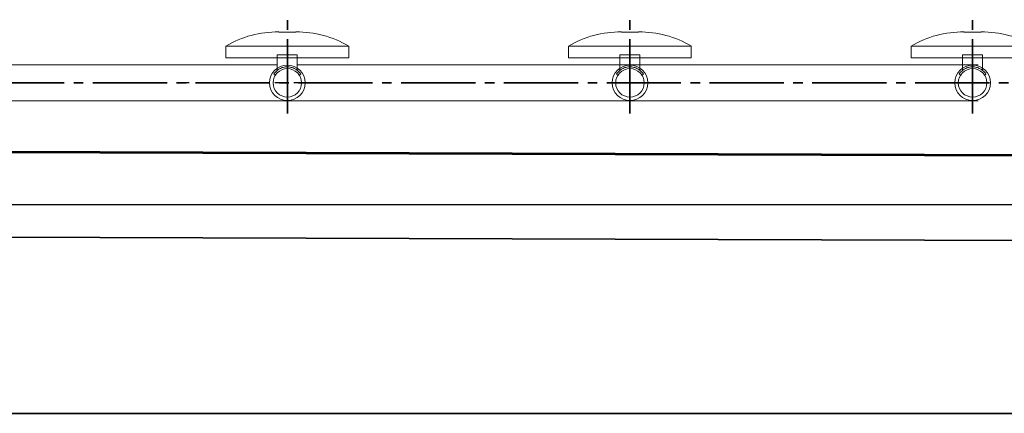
# Model space of a CAD drawing. Header units: metres. Extents: x 703769 to 722343, y 4313031 to 4317457.
# Tile 76 of 256: x 707728.41 to 707738.75, y 4313296.73 to 4313300.87. Entities that reach past the tile are written whole.
import ezdxf

# ---------------------------------------------------------------- set-up
doc = ezdxf.new("R2010")
doc.units = ezdxf.units.M
doc.header["$LTSCALE"] = 0.5
doc.linetypes.add('ACAD_ISO03W100', pattern=[30, 12, -18])
doc.linetypes.add('CENTER', pattern=[16, 13, -1, 1, -1])
for name, color, linetype, lineweight in [('DUVAR', 7, 'Continuous', 25), ('中心线', 1, 'CENTER', 25), ('建筑', 6, 'Continuous', 18), ('曝气头', 2, 'Continuous', 18), ('标注', 3, 'Continuous', 13), ('粗实线层', 7, 'Continuous', 35), ('风管', 4, 'Continuous', 18)]:
    doc.layers.add(name, color=color, linetype=linetype, lineweight=lineweight)

# ---------------------------------------------------------------- blocks, each defined once
blk = doc.blocks.new('BQT1')
at = {"layer": '建筑', "color": 6, "linetype": 'ACAD_ISO03W100', "ltscale": 50}
for p, q in [((772297.2, -750529), (772300.5, -750531.1)), ((772344.2, -750529), (772340.8, -750531.1))]:
    blk.add_line(p, q, dxfattribs=at)
blk.add_lwpolyline([(772303.2, -750522.3), (772303.2, -750495.2), (772338.2, -750495.2), (772338.2, -750522.3)], dxfattribs=at)
blk.add_arc((772320.7, -750544.2), 28, 32.9352, 147.0648, dxfattribs=at)
at = {"layer": '曝气头'}
for p, q in [((772305.7, -750455.2), (772335.7, -750455.2)), ((772213.2, -750500.2), (772428.2, -750500.2))]:
    blk.add_line(p, q, dxfattribs=at)
blk.add_lwpolyline([(772213.2, -750480.2), (772428.2, -750480.2), (772428.2, -750500.2), (772213.2, -750500.2)], close=True, dxfattribs=at)
for centre, start, end in [((772302.1, -750625.7), 88.8119, 121.4361), ((772339.2, -750625.7), 58.5639, 91.1881)]:
    blk.add_arc(centre, 170.6, start, end, dxfattribs=at)
blk = doc.blocks.new('dawda')
at = {"color": 7, "linetype": 'CENTER', "ltscale": 20}
for p, q in [((539423.2, 30998.8), (539423.2, 31163)), ((540023.2, 30998.8), (540023.2, 31163)), ((540623.2, 30998.8), (540623.2, 31163)), ((540832.5, 31052.4), (536897.6, 31052.4))]:
    blk.add_line(p, q, dxfattribs=at)
at = {"color": 7}
for p, q in [((541041.6, 30923.4), (531040.5, 30956.8)), ((531541.6, 30956.8), (541541.6, 30923.4)), ((541541.6, 30773.4), (531040.5, 30809)), ((541541.6, 30473.4), (531040.5, 30473.4))]:
    blk.add_line(p, q, dxfattribs=at)
at = {"layer": 'DUVAR', "color": 7, "lineweight": 30, "ltscale": 500}
blk.add_line((518284.5, 30839.5), (541322.7, 30839.5), dxfattribs=at)
at = {"layer": '中心线', "color": 7, "ltscale": 0.1}
blk.add_line((539451.4, 31052.4), (539231.8, 31052.4), dxfattribs=at)
at = {"layer": '风管', "color": 7}
for p, q in [((539405.7, 31083.9), (538240.7, 31083.9)), ((539405.7, 31083.9), (539194.2, 31083.9)), ((540633.1, 31083.9), (539440.7, 31083.9)), ((539423.2, 31020.9), (538223.2, 31020.9)), ((539616.6, 31020.9), (539194.2, 31020.9)), ((540633.1, 31020.9), (539616.6, 31020.9))]:
    blk.add_line(p, q, dxfattribs=at)
for centre, radius in [((539423.2, 31052.4), 31.2), ((539423.2, 31052.4), 25), ((540023.2, 31052.4), 31.2), ((540023.2, 31052.4), 25), ((540623.2, 31052.4), 31.2), ((540623.2, 31052.4), 25)]:
    blk.add_circle(centre, radius, dxfattribs=at)
at = {"layer": '标注', "color": 7, "xscale": -1}
for p in [(1311743.8, 781596.6), (1312343.8, 781596.6), (1312943.8, 781596.6)]:
    blk.add_blockref('BQT1', p, dxfattribs=at)

msp = doc.modelspace()

# ---------------------------------------------------------------- block references
at = {"layer": '粗实线层', "xscale": 0.006, "yscale": 0.006, "zscale": 0.006}
msp.add_blockref('dawda', (704494.68, 4313113.888), dxfattribs=at)

doc.saveas('drawing.dxf')
